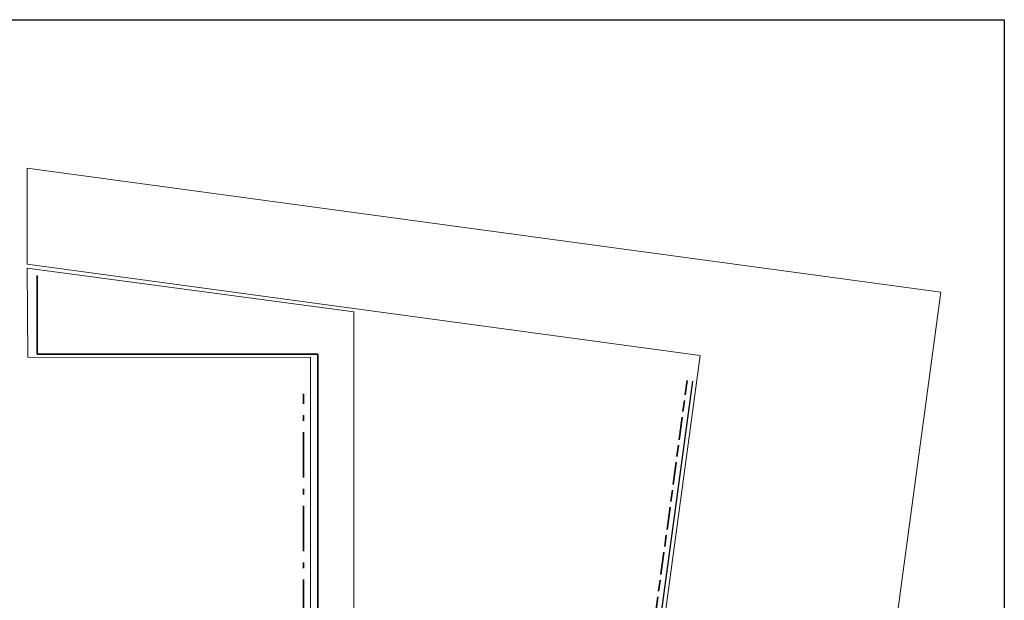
# Model space of a CAD drawing. Header units: metres. Extents: x 133 to 690, y 59 to 257.
# Tile 58 of 84: x 483 to 501, y 125 to 135. Entities that reach past the tile are written whole.
import ezdxf

# ---------------------------------------------------------------- set-up
doc = ezdxf.new("R2010")
doc.units = ezdxf.units.M
doc.header["$LTSCALE"] = 0.05
doc.linetypes.add('VH-OPSLUITBAND_100X200', pattern=[16, 8, -2, 4, -2])
doc.linetypes.add('VH-OPSLUITBAND_120X250', pattern=[26, 16, -4, 2, -4])
for name, color, linetype, lineweight in [('N-WE-GR-HAAG-G', 253, 'GR-HAAG1', 9), ('N-WE-IE-TERREINAFSCHEIDING_KUNSTMATIG_RASTERHEKWERK-G', 4, 'IE-TERREINAFSCHEIDING-KUNSTMATIG-OPEN', 35), ('N-WE-VH-KANTOPSLUITING_OPSLUITBAND_100X200-G', 150, 'VH-OPSLUITBAND_100X200', 35), ('N-WE-VH-KANTOPSLUITING_OPSLUITBAND_120X250-G', 150, 'VH-OPSLUITBAND_120X250', 35), ('N-WE-VH-KANTOPSLUITING_VOORKANTBAND_OB_100x200-G', 2, 'Continuous', 25), ('N-WE-VH-KANTVERHARDING_STREKLAAG-G', 253, 'Continuous', 18)]:
    doc.layers.add(name, color=color, linetype=linetype, lineweight=lineweight)
doc.linetypes.add('GR-HAAG1', pattern='A,6,[176,NLCS.SHX,S=0.125,R=0,X=0,Y=0],-2', length=8)
doc.linetypes.add('IE-TERREINAFSCHEIDING-KUNSTMATIG-OPEN', pattern='A,7,-1.5,[67,NLCS.SHX,S=0.75,R=0,X=0,Y=0],-1.5', length=10)

msp = doc.modelspace()

# ---------------------------------------------------------------- linework, layer by layer
msp.add_lwpolyline([(462.027, 134.771), (500.548, 134.771), (500.548, 101.993), (462.027, 101.993)], close=True)
at = {"layer": 'N-WE-GR-HAAG-G'}
msp.add_lwpolyline([(489.063, 101.993), (489.063, 129.619), (483.298, 130.386), (483.312, 128.815), (488.299, 128.811), (488.287, 101.993)], dxfattribs=at)
at = {"layer": 'N-WE-IE-TERREINAFSCHEIDING_KUNSTMATIG_RASTERHEKWERK-G', "flags": 128}
msp.add_lwpolyline([(483.478, 130.26), (483.478, 128.872), (488.428, 128.872), (488.428, 101.993)], dxfattribs=at)
at = {"layer": 'N-WE-VH-KANTOPSLUITING_OPSLUITBAND_100X200-G'}
msp.add_lwpolyline([(491.374, 101.993), (494.95, 128.404)], dxfattribs=at)
at = {"layer": 'N-WE-VH-KANTOPSLUITING_OPSLUITBAND_120X250-G'}
msp.add_lwpolyline([(488.178, 101.993), (488.178, 128.172)], dxfattribs=at)
at = {"layer": 'N-WE-VH-KANTOPSLUITING_VOORKANTBAND_OB_100x200-G', "flags": 128}
msp.add_lwpolyline([(491.475, 101.993), (495.049, 128.391)], dxfattribs=at)
at = {"layer": 'N-WE-VH-KANTVERHARDING_STREKLAAG-G', "ltscale": 0.1, "flags": 128}
msp.add_lwpolyline([(493.241, 101.993), (496.245, 124.182), (498.602, 123.863), (499.429, 129.967), (483.298, 132.152), (483.298, 130.456), (495.181, 128.847), (491.545, 101.993)], dxfattribs=at)

doc.saveas('drawing.dxf')
